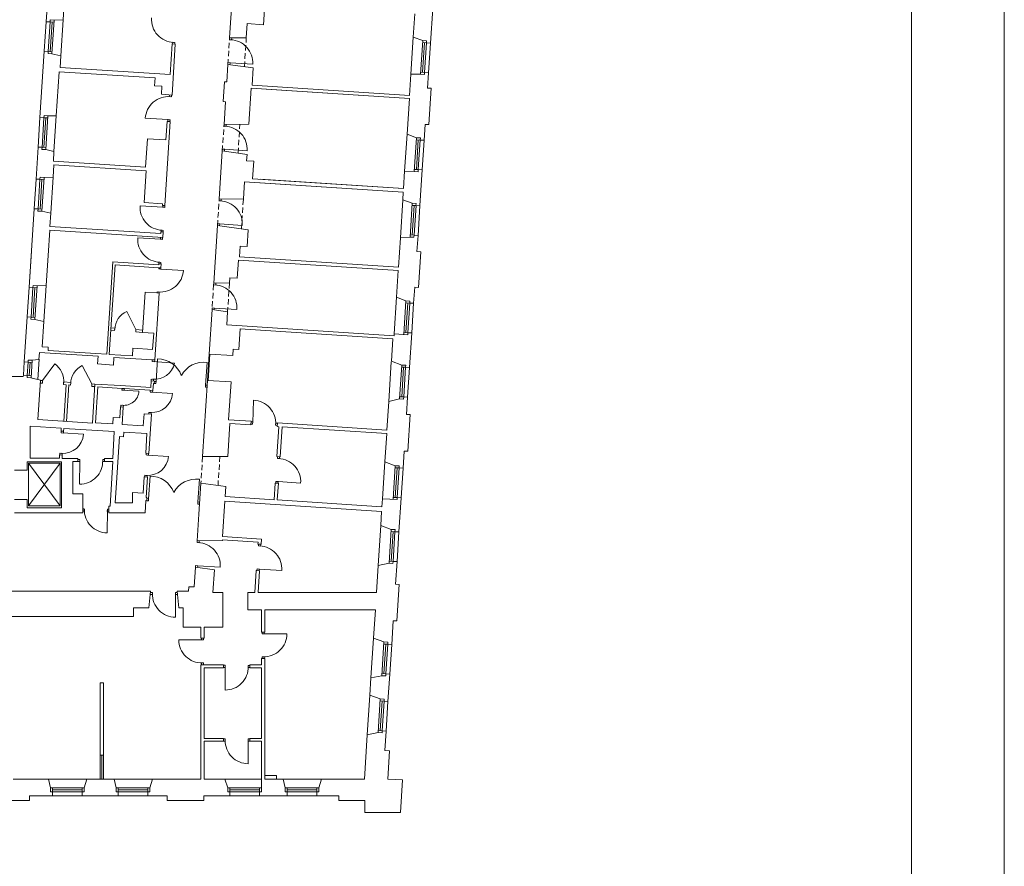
# Model space of a CAD drawing. Header units: centimetres. Extents: x 695802 to 711011, y 25963 to 44188.
# Tile 80 of 157: x 710732 to 710918, y 33054 to 33213. Entities that reach past the tile are written whole.
import ezdxf

# ---------------------------------------------------------------- set-up
doc = ezdxf.new("R2010")
doc.units = ezdxf.units.CM
doc.linetypes.add('DASHED', pattern=[19.05, 12.7, -6.35])
for name, color, linetype, lineweight in [('Drzwi i okna', 51, 'Continuous', 9), ('Przekrojowa', 253, 'Continuous', 25), ('Ramka', 255, 'Continuous', 9), ('Widokowa', 140, 'Continuous', 9)]:
    doc.layers.add(name, color=color, linetype=linetype, lineweight=lineweight)
doc.layers.add('Obrys powierzchni', color=50, linetype='Continuous', lineweight=9, plot=False)

# ---------------------------------------------------------------- blocks, each defined once
blk = doc.blocks.new('zw$2918')
at = {"layer": 'Drzwi i okna', "color": 0, "lineweight": 0}
for p, q in [((3682.3, -1184), (3682.7, -1177.4)), ((3691.2, -1184.6), (3682.3, -1184)), ((3690.2, -1184.5), (3690.7, -1177.3)), ((3690.2, -1184.5), (3690.2, -1184.5)), ((3466.9, -1194), (3475.9, -1194.6)), ((3467.9, -1194.1), (3467.5, -1200.1)), ((3475.9, -1194.6), (3475.5, -1200.3)), ((3676.7, -1270.7), (3676.3, -1277.2)), ((3685.7, -1271.3), (3676.7, -1270.7)), ((3684.2, -1278.3), (3684.7, -1271.2)), ((3684.7, -1271.2), (3770, -1276.7)), ((3454.2, -1398.8), (3463.2, -1399.3)), ((3455.2, -1398.8), (3455.6, -1392.8)), ((3463.2, -1399.3), (3463.6, -1393.3)), ((3449.9, -1485.6), (3364.5, -1480.3)), ((3448.9, -1485.5), (3457.8, -1486.1)), ((3449.4, -1492.6), (3449.9, -1485.6)), ((3457.8, -1486.1), (3457.4, -1493.1)), ((3661.2, -1510.3), (3661.7, -1503.7)), ((3670.2, -1510.9), (3661.2, -1510.3)), ((3669.2, -1510.8), (3669.6, -1504.2)), ((3669.2, -1510.8), (3669.2, -1510.8)), ((3669.6, -1504.2), (3669.6, -1504.2)), ((3655.6, -1597), (3655.2, -1603.5)), ((3664.6, -1597.6), (3655.6, -1597)), ((3663.2, -1604), (3663.6, -1597.5)), ((3663.6, -1597.5), (3748.9, -1603)), ((3430.1, -1816), (3344.8, -1810.6)), ((3429.1, -1816), (3438.1, -1816.6)), ((3430.5, -1809), (3430.1, -1816)), ((3438.1, -1816.6), (3438.5, -1809.5)), ((3642.9, -1791.7), (3643.5, -1785.1)), ((3651.9, -1792.3), (3642.9, -1791.7)), ((3650.9, -1792.2), (3651.4, -1785)), ((3650.9, -1792.2), (3650.9, -1792.2)), ((3651.3, -1785.6), (3651.3, -1785.6)), ((3637.4, -1878.4), (3637, -1884.9)), ((3646.4, -1879), (3637.4, -1878.4)), ((3644.9, -1886), (3645.4, -1879)), ((3645.4, -1879), (3730.7, -1884.4)), ((3421.3, -1936.7), (3336, -1931.2)), ((3421.8, -1929.7), (3421.3, -1936.7)), ((3423.5, -1902.7), (3432.5, -1903.3)), ((3424.5, -1902.8), (3424.1, -1908.8)), ((3429.3, -1937.3), (3429.7, -1930.2)), ((3432.5, -1903.3), (3432.1, -1909.3)), ((3420.3, -1936.7), (3429.3, -1937.3)), ((3414.7, -2023.4), (3423.7, -2024)), ((3415.1, -2048.8), (3415.3, -2044.5)), ((3415.7, -2023.5), (3415.3, -2029.5)), ((3423.7, -2024), (3423.3, -2030)), ((3424, -2049.4), (3415.1, -2048.8)), ((3423.3, -2045.1), (3423, -2049.3)), ((3423, -2049.3), (3508.4, -2054.9)), ((3622.6, -2109.1), (3623, -2102.5)), ((3631.6, -2109.6), (3622.6, -2109.1)), ((3630.6, -2109.6), (3631, -2103)), ((3630.6, -2109.6), (3630.6, -2109.5)), ((3631, -2103), (3631, -2103)), ((3409.4, -2135.5), (3409.1, -2139.3)), ((3418.4, -2136.1), (3409.4, -2135.5)), ((3417.4, -2136), (3417.1, -2139.9)), ((3617, -2195.8), (3616.6, -2202.3)), ((3626, -2196.4), (3617, -2195.8)), ((3624.6, -2202.8), (3625, -2196.3)), ((3625, -2196.3), (3710.3, -2201.8)), ((3390.5, -2398.4), (3390.9, -2391.8)), ((3399.6, -2399), (3390.6, -2398.4)), ((3395, -2398.7), (3474.8, -2403.8)), ((3399.5, -2399), (3399.9, -2392.4)), ((3405.2, -2473.6), (3411.2, -2388.3)), ((3591.8, -2486.9), (3598, -2401.6)), ((3387.1, -2464.9), (3386.7, -2471.4)), ((3396.1, -2465.5), (3387.1, -2464.9)), ((3395.7, -2472), (3396.1, -2465.5)), ((3404.7, -2481.6), (3398.2, -2481.2)), ((3398.7, -2473.2), (3405.2, -2473.6)), ((3405.3, -2472.6), (3404.7, -2481.6)), ((3591.8, -2485.9), (3591.2, -2494.9)), ((3598.2, -2487.4), (3591.8, -2486.9)), ((3276.3, -2506.3), (3276.7, -2499.7)), ((3285.3, -2506.8), (3276.3, -2506.3)), ((3276.3, -2506.3), (3340.7, -2510.4)), ((3285.3, -2506.8), (3285.7, -2500.3)), ((3383.1, -2513.1), (3383.5, -2506.6)), ((3392.1, -2513.7), (3383.2, -2513.2)), ((3387.6, -2513.4), (3467.4, -2518.6)), ((3392.1, -2513.7), (3392.5, -2507.1)), ((3591.2, -2494.9), (3597.7, -2495.4)), ((3272.7, -2563.1), (3272.2, -2569.5)), ((3281.6, -2563.6), (3272.7, -2563.1)), ((3281.2, -2570.1), (3281.6, -2563.6)), ((3769.9, -2629.7), (3773.5, -2544.3)), ((3378.2, -2589.9), (3377.7, -2596.4)), ((3387.1, -2590.5), (3378.2, -2589.9)), ((3386.7, -2597), (3387.1, -2590.5)), ((3769.7, -2634.2), (3763.1, -2633.9)), ((3770.1, -2626.3), (3763.5, -2625.9)), ((3770.2, -2625.3), (3769.7, -2634.2)), ((3857, -2629.9), (3856.5, -2638.9)), ((3856.5, -2638.9), (3863, -2639.3)), ((3863.4, -2631.3), (3856.9, -2630.9)), ((3046.8, -2667.4), (3047.3, -2660.8)), ((3055.9, -2667.9), (3046.9, -2667.4)), ((3051.3, -2667.7), (3131.2, -2672.8)), ((3055.8, -2667.9), (3056.2, -2661.4)), ((3041.9, -2744.1), (3041.5, -2750.6)), ((3050.9, -2744.7), (3041.9, -2744.1)), ((3050.5, -2751.2), (3050.9, -2744.7)), ((3367.7, -2750.6), (3368.1, -2744.1)), ((3376.7, -2751.2), (3367.7, -2750.6)), ((3376.7, -2751.2), (3377.1, -2744.6)), ((3116.9, -2767.6), (3110.4, -2767.5)), ((3110.4, -2775.5), (3116.9, -2775.6)), ((3116.9, -2775.6), (3116.7, -2861.1)), ((3116.9, -2776.6), (3116.9, -2767.6)), ((3203.8, -2776.7), (3203.8, -2767.7)), ((3203.8, -2767.7), (3210.4, -2767.7)), ((3203.8, -2775.7), (3210.4, -2775.7)), ((3372.2, -2750.9), (3452, -2756.1)), ((3863.3, -2763.9), (3863.8, -2757.2)), ((3872.3, -2764.5), (3863.3, -2763.9)), ((3871.3, -2764.4), (3871.7, -2757.7)), ((3362.7, -2827.4), (3362.3, -2833.9)), ((3371.7, -2828), (3362.7, -2827.4)), ((3371.3, -2834.5), (3371.7, -2828)), ((3376.8, -2915.7), (3382.7, -2830.4)), ((3563.4, -2927.7), (3569, -2842.4)), ((3857.8, -2850.7), (3857.4, -2857.1)), ((3866.8, -2851.2), (3857.8, -2850.7)), ((3865.3, -2857.6), (3865.7, -2851.2)), ((3865.7, -2851.2), (3951.1, -2856.6)), ((3376.2, -2923.6), (3369.7, -2923.2)), ((3370.2, -2915.3), (3376.7, -2915.7)), ((3376.8, -2914.7), (3376.2, -2923.6)), ((3563.4, -2926.7), (3562.8, -2935.7)), ((3562.8, -2935.7), (3569.3, -2936.1)), ((3569.9, -2928.2), (3563.4, -2927.7)), ((3134.3, -2954.4), (3128.8, -2954.3)), ((3134.2, -2962.4), (3128.8, -2962.3)), ((3134.2, -2963.4), (3134.3, -2954.4)), ((3221.2, -2959.2), (3220.4, -3044.7)), ((3221.1, -2964.2), (3221.2, -2955.2)), ((3221.2, -2955.2), (3227.9, -2955.2)), ((3227.4, -2963.2), (3221.2, -2963.2)), ((3559.9, -3081.2), (3560.3, -3074.6)), ((3568.8, -3081.8), (3559.9, -3081.2)), ((3567.8, -3081.8), (3568.3, -3075.1)), ((3792, -3093.7), (3792.4, -3087)), ((3800.9, -3094.3), (3792, -3093.7)), ((3800, -3094.2), (3800.4, -3087.5)), ((3554.3, -3168), (3553.9, -3174.5)), ((3563.3, -3168.6), (3554.3, -3168)), ((3561.8, -3175), (3562.3, -3168.5)), ((3562.3, -3168.5), (3647.6, -3174)), ((3786.4, -3180.5), (3786, -3186.9)), ((3795.4, -3181), (3786.4, -3180.5)), ((3794, -3187.4), (3794.4, -3181)), ((3794.4, -3181), (3879.7, -3186.4)), ((3391.1, -3269.2), (3384, -3269.2)), ((3391.1, -3278.2), (3391.1, -3269.2)), ((3478, -3278), (3478, -3269)), ((3478, -3269), (3485, -3269)), ((3391.1, -3277.2), (3383.2, -3277.2)), ((3485.8, -3277), (3478, -3277)), ((3478, -3277), (3478.2, -3362.5)), ((3805.4, -3425.5), (3805.4, -3419)), ((3813.4, -3419), (3813.4, -3425.5)), ((3576.7, -3448.5), (3491.2, -3448.3)), ((3575.7, -3448.5), (3584.7, -3448.5)), ((3576.7, -3442), (3576.7, -3448.5)), ((3584.7, -3448.5), (3584.7, -3442)), ((3814.4, -3425.5), (3805.4, -3425.5)), ((3813.4, -3425.5), (3898.9, -3425.4)), ((3814.6, -3512.4), (3805.6, -3512.4)), ((3805.6, -3512.4), (3805.6, -3519)), ((3813.6, -3512.4), (3813.6, -3519)), ((3575.5, -3535.4), (3584.5, -3535.4)), ((3576.5, -3535.4), (3576.5, -3542)), ((3584.5, -3535.4), (3584.5, -3542)), ((3666.2, -3544.3), (3659.7, -3544.3)), ((3659.7, -3552.3), (3666.2, -3552.3)), ((3666.2, -3552.3), (3666, -3637.8)), ((3666.2, -3553.3), (3666.2, -3544.3)), ((3753.1, -3553.5), (3753.1, -3544.5)), ((3753.1, -3544.5), (3759.7, -3544.5)), ((3753.1, -3552.5), (3759.7, -3552.5)), ((3666.3, -3822.2), (3659.7, -3822.2)), ((3666.3, -3831.2), (3666.3, -3822.2)), ((3753.2, -3831), (3753.2, -3822)), ((3753.2, -3822), (3759.7, -3822)), ((3666.3, -3830.2), (3659.7, -3830.2)), ((3759.7, -3830), (3753.2, -3830)), ((3753.2, -3830), (3753.3, -3915.5))]:
    blk.add_line(p, q, dxfattribs=at)
at = {"layer": 'Drzwi i okna', "color": 0, "lineweight": 0, "ltscale": 1.6}
for p, q in [((3329.2, -2277.6), (3294.8, -2209.1)), ((2976.8, -2470.3), (3022.7, -2406.9)), ((3163, -2482.3), (3125.6, -2413.6))]:
    blk.add_line(p, q, dxfattribs=at)
for centre, radius, start, end in [((3474.7, -1107.6), 86.7, 176.193, 267.8036), ((3683.4, -1271), 86.7, 356.2036, 87.8142), ((3451.1, -1485.5), 86.7, 84.979, 176.5896), ((3662.4, -1597.3), 86.7, 356.2036, 87.8142), ((3431.3, -1816.3), 86.7, 176.193, 267.8036), ((3644.1, -1878.7), 86.7, 356.2036, 87.8142), ((3422.5, -1937), 86.7, 176.193, 267.8036), ((3421.8, -2049.4), 86.7, 264.7676, 356.3783), ((3623.8, -2196), 86.7, 356.2036, 87.8142), ((3326.4, -2279.7), 77.4, 114.1138, 177.9529), ((2975.9, -2472.7), 80.7, 354.5264, 54.6033), ((3163.5, -2484.8), 80.7, 117.9982, 178.0752), ((3399, -2388.1), 77.4, 264.5446, 348.3084), ((3410.9, -2483.8), 95.4, 20.051, 89.8558), ((3584.7, -2496.1), 95.4, 81.999, 151.8038), ((3283.1, -2505.9), 57.8, 264.0905, 355.5263), ((3770.1, -2631), 86.7, 356.1135, 87.7241), ((3117.1, -2774.3), 86.7, 269.771, 1.3816), ((3864.5, -2850.9), 86.7, 356.2036, 87.8142), ((3382.5, -2925.8), 95.4, 20.4286, 90.2334), ((3556.3, -2937), 95.4, 82.3767, 152.1814), ((3221, -2957.9), 86.7, 177.9873, 269.5979), ((3561, -3168.2), 86.7, 356.2036, 87.8142), ((3793.2, -3180.7), 86.7, 356.2036, 87.8142), ((3477.8, -3275.8), 86.7, 178.61, 270.2206), ((3577.9, -3448.7), 86.7, 179.771, 271.3816), ((3812.2, -3425.7), 86.7, 268.6184, 0.229), ((3666.4, -3551.1), 86.7, 269.771, 1.3816), ((3753, -3828.8), 86.7, 178.61, 270.2206)]:
    blk.add_arc(centre, radius, start, end, dxfattribs=at)
at = {"layer": 'Drzwi i okna', "color": 0, "lineweight": 0}
for centre, radius, start, end in [((3458.1, -1407.8), 78.2, 264.816, 268.1145), ((3428.5, -1894.2), 78.2, 84.6681, 87.9667), ((3419.7, -2014.9), 78.2, 84.6681, 87.9667), ((3414.5, -2127.1), 78.2, 84.6046, 87.9032), ((3482.9, -2482.5), 78.2, 174.3635, 177.6621), ((3513.6, -2484.6), 78.2, 354.1927, 357.4913), ((3389.8, -2512.7), 77.8, 266.3349, 355.7089), ((3283.2, -2485.4), 78.2, 264.6739, 267.9724), ((3388.7, -2512.3), 78.2, 264.6779, 267.9764), ((3778.7, -2630.1), 78.2, 355.2588, 358.5574), ((3053.6, -2667), 77.8, 266.3349, 355.7089), ((3052.5, -2666.5), 78.2, 264.6779, 267.9764), ((3195, -2772.3), 78.2, 178.2461, 181.5447), ((3374.4, -2750.2), 77.8, 266.3349, 355.7089), ((3373.3, -2749.8), 78.2, 264.6779, 267.9764), ((3454.5, -2924), 78.2, 174.7412, 178.0397), ((3485.2, -2926), 78.2, 354.5703, 357.8689), ((3143.1, -2959), 78.2, 357.8242, 1.1228), ((3399.9, -3273.7), 78.2, 358.4469, 1.7455), ((3580, -3526.6), 78.2, 88.2461, 91.5447), ((3810.1, -3503.7), 78.2, 88.4553, 91.7539), ((3744.3, -3549.1), 78.2, 178.2461, 181.5447), ((3675.1, -3826.7), 78.2, 358.4469, 1.7455)]:
    blk.add_arc(centre, radius, start, end, dxfattribs=at)
at = {"layer": 'Przekrojowa', "color": 0, "lineweight": 0, "ltscale": 1.6}
for p, q in [((3682.7, -1177.4), (3717.9, -631.5)), ((3000.7, -954.5), (2990.2, -1116.1)), ((3058.8, -1047.5), (3054.8, -1109.5)), ((3811.2, -1127.4), (3816.2, -1050.6)), ((4441.1, -1196.7), (4449.5, -1066)), ((3054.8, -1109.5), (3020.4, -1110.3)), ((4376.4, -1174.1), (4382, -1087.1)), ((3749.3, -1123.4), (3745.9, -1176.6)), ((3749.3, -1123.4), (3811.2, -1127.4)), ((3682.7, -1177.4), (3745.9, -1176.6)), ((4376.4, -1174.1), (4411.9, -1187.1)), ((3465.8, -1200), (3458.3, -1315.8)), ((3477.8, -1200.8), (3465.4, -1393.4)), ((3465.8, -1200), (3477.8, -1200.8)), ((2983, -1227.9), (2966.9, -1477.4)), ((3046.1, -1244.7), (3012.2, -1237.6)), ((3046.1, -1244.7), (3043.2, -1289)), ((3458.3, -1315.8), (3043.2, -1289)), ((3676.3, -1277.2), (3672, -1343)), ((3676.3, -1277.2), (3771.6, -1290.7)), ((3771.6, -1290.7), (3767.4, -1356)), ((3028.5, -1470.8), (3039.3, -1304.8)), ((3401.4, -1328.2), (3039.3, -1304.8)), ((3401.4, -1328.2), (3399.5, -1358.1)), ((4367.4, -1313.8), (4362.2, -1394.4)), ((4367.4, -1313.6), (4403.7, -1314.3)), ((4430.1, -1366.4), (4433.9, -1308.5)), ((3427.4, -1359.9), (3399.5, -1358.1)), ((3427.4, -1359.9), (3425.5, -1389.8)), ((3658.2, -1417.3), (3663, -1342.5)), ((3672, -1343), (3663, -1342.5)), ((3764.6, -1367.5), (3755.9, -1502.6)), ((3764.6, -1367.5), (4361.4, -1406)), ((3767.4, -1356), (4362.2, -1394.4)), ((3820.5, -1371.1), (4361.4, -1406)), ((4430.1, -1366.4), (4444.1, -1367.3)), ((4444.1, -1367.3), (4435.3, -1504.5)), ((3453.4, -1391.6), (3425.5, -1389.8)), ((3453.4, -1392.6), (3453.4, -1391.6)), ((3453.4, -1392.6), (3465.4, -1393.4)), ((4352.7, -1540.8), (4361.4, -1406)), ((3667.2, -1417.9), (3658.2, -1417.3)), ((3661.7, -1503.7), (3667.2, -1417.9)), ((3028.5, -1470.8), (2997.1, -1471.5)), ((3458.9, -1493.2), (3438.5, -1809.5)), ((3446.9, -1492.4), (3442.4, -1562.3)), ((3446.9, -1492.4), (3458.9, -1493.2)), ((3661.7, -1503.7), (3755.9, -1502.6)), ((4417.4, -1563.4), (4421.3, -1503.6)), ((4421.3, -1503.6), (4435.3, -1504.5)), ((3372.6, -1557.8), (3365.7, -1664.6)), ((3442.4, -1562.3), (3372.6, -1557.8)), ((4352.7, -1540.8), (4388.2, -1553.8)), ((2959.7, -1589.1), (2951.9, -1709.9)), ((3019.8, -1605.3), (2988.9, -1598.8)), ((3019.8, -1605.3), (3017.4, -1642.1)), ((3643.5, -1785.1), (3655.2, -1603.5)), ((3655.2, -1603.5), (3748.6, -1616.7)), ((3748.6, -1616.7), (3747, -1640.5)), ((3016.5, -1703.3), (3019.5, -1656.2)), ((3365.7, -1664.6), (3017.4, -1642.1)), ((3367.8, -1678.7), (3019.5, -1656.2)), ((3774, -1642.2), (3747, -1640.5)), ((3774, -1642.2), (3769.7, -1708.5)), ((3016.5, -1703.3), (2982.1, -1704)), ((3360.1, -1798.2), (3367.8, -1678.7)), ((3769.7, -1708.5), (4339.5, -1745.3)), ((3769.7, -1708.5), (4339.5, -1745.3)), ((4343.7, -1680.4), (4339.5, -1745.3)), ((4343.7, -1680.3), (4380, -1681)), ((4401.5, -1809.9), (4410.2, -1675.2)), ((3738.9, -1720.1), (3734.8, -1784)), ((3738.9, -1720.1), (4338.6, -1758.9)), ((3797.8, -1723.9), (4338.6, -1758.9)), ((3798.6, -1710.4), (4339.5, -1745.3)), ((3798.6, -1710.4), (4339.5, -1745.3)), ((3643.4, -1785.1), (3734.8, -1784)), ((4338.6, -1758.9), (4336.8, -1788.2)), ((3429.9, -1802.7), (3360.1, -1798.2)), ((3429.5, -1809), (3429.9, -1802.7)), ((3429.5, -1809), (3438.5, -1809.5)), ((4336.8, -1788.2), (4372.3, -1801.2)), ((2944.7, -1821.6), (2925.6, -2118)), ((3007.7, -1838.5), (2973.9, -1831.3)), ((3007.7, -1838.5), (3004.5, -1888.8)), ((3004.5, -1888.8), (3422.6, -1915.7)), ((3623, -2102.5), (3637, -1884.9)), ((3637, -1884.9), (3753.3, -1901.4)), ((3003.6, -1902.7), (2997.4, -1998.2)), ((3003.6, -1902.7), (3430.7, -1930.3)), ((3422.6, -1915.7), (3423.1, -1908.8)), ((3423.1, -1908.8), (3432.1, -1909.3)), ((3432.1, -1909.3), (3430.7, -1930.3)), ((3753.3, -1901.4), (3749.2, -1964.3)), ((4320.4, -2041.7), (4327.5, -1931.1)), ((4327.5, -1931.1), (4364.1, -1928.5)), ((4378.8, -1929.5), (4364.1, -1928.5)), ((4390.3, -1983.6), (4394.2, -1922.7)), ((3722.3, -1962.5), (3719.6, -2002.9)), ((3749.2, -1964.3), (3722.3, -1962.5)), ((2934.4, -1981.3), (2925.6, -2118)), ((2997.4, -1998.2), (2990.1, -2111.4)), ((3719.6, -2002.9), (4320.4, -2041.7)), ((4390.3, -1983.6), (4404.3, -1984.5)), ((4404.3, -1984.5), (4395.6, -2118.6)), ((3242.4, -2022.4), (3219.9, -2370.6)), ((3250.6, -2033.9), (3228.7, -2371.2)), ((3415, -2033.5), (3242.4, -2022.4)), ((3414.3, -2044.5), (3250.6, -2033.9)), ((3414.3, -2044.5), (3423.3, -2045.1)), ((3415.2, -2029.5), (3415, -2033.5)), ((3415.2, -2029.5), (3424.3, -2030.1)), ((3424.3, -2030.1), (3423.3, -2045.1)), ((3715.8, -2016.3), (3711.4, -2084.1)), ((3715.8, -2016.3), (4319.5, -2055.2)), ((4313, -2155.9), (4319.5, -2055.2)), ((2990.1, -2111.4), (2955.8, -2112.2)), ((3623, -2102.5), (3682.2, -2101.8)), ((3683.4, -2082.3), (3682.2, -2101.8)), ((3683.4, -2082.3), (3711.4, -2084.1)), ((4377.7, -2178.6), (4381.7, -2117.7)), ((4381.7, -2117.7), (4395.6, -2118.6)), ((3364.3, -2136.4), (3354.5, -2288.2)), ((3408.1, -2139.3), (3364.3, -2136.4)), ((3417.1, -2139.9), (3400.8, -2392.4)), ((3408.1, -2139.3), (3417.2, -2139.9)), ((4313, -2155.9), (4348.5, -2168.9)), ((2918.4, -2229.8), (2907.4, -2399.4)), ((3605.8, -2369.9), (3616.6, -2202.3)), ((3616.6, -2202.3), (3675.2, -2210.6)), ((3675.2, -2210.6), (3672, -2260)), ((2981.4, -2246.6), (2947.6, -2239.5)), ((2981.4, -2246.6), (2975.2, -2342.8)), ((3672, -2260), (4303.7, -2300.7)), ((3354.5, -2288.2), (3396.2, -2290.9)), ((3392.2, -2352.8), (3396.2, -2290.9)), ((3718.1, -2353.1), (3723.1, -2275.3)), ((3723.1, -2275.3), (4298.9, -2312.4)), ((4304.1, -2293.9), (4303.7, -2300.7)), ((4362.1, -2421.1), (4370.5, -2290.4)), ((4298.9, -2312.4), (4293.5, -2397)), ((2964.8, -2364.3), (2963.1, -2390.5)), ((3186.3, -2378.6), (2964.8, -2364.3)), ((2998.2, -2344.3), (2975.2, -2342.8)), ((2998.2, -2344.3), (2997.4, -2356.3)), ((3177.2, -2367.9), (2997.4, -2356.3)), ((3177.2, -2367.9), (3219.9, -2370.6)), ((3186.3, -2378.6), (3184.4, -2407.5)), ((3315.7, -2376.8), (3228.7, -2371.2)), ((3317.6, -2348), (3315.7, -2376.8)), ((3317.6, -2348), (3392.2, -2352.8)), ((3605.8, -2369.9), (3694.6, -2375.6)), ((3694.6, -2375.6), (3696.1, -2351.7)), ((3696.1, -2351.7), (3718.1, -2353.1)), ((2963.1, -2390.5), (2937.6, -2393.6)), ((3244.3, -2411.4), (3184.4, -2407.5)), ((3246.1, -2382.5), (3244.3, -2411.4)), ((3391.8, -2391.9), (3246.1, -2382.5)), ((3400.8, -2392.4), (3391.8, -2391.9)), ((4293.5, -2397), (4332.9, -2411.4)), ((2904.2, -2449.8), (2903.8, -2455.3)), ((2903.8, -2455.3), (2838.2, -2455.3)), ((2968.8, -2468.8), (2932.2, -2459.4)), ((2968.8, -2468.8), (2959.2, -2617.5)), ((3174.5, -2483.1), (3165, -2630.7)), ((3270.3, -2489.2), (3174.5, -2483.1)), ((3270.3, -2489.2), (3385.1, -2496.6)), ((3386.7, -2471.4), (3385.1, -2496.6)), ((3386.7, -2471.4), (3398.8, -2472.2)), ((3393.4, -2507.2), (3395.1, -2481)), ((3395.1, -2481), (3398.2, -2481.2)), ((3398.2, -2481.2), (3398.8, -2472.2)), ((3580.8, -2757.1), (3599.3, -2469.7)), ((3599.3, -2469.7), (3688.2, -2475.4)), ((3688.2, -2475.4), (3678.9, -2618.1)), ((3184.9, -2493.7), (3176.2, -2629.5)), ((3275.7, -2499.6), (3184.9, -2493.7)), ((3285.7, -2500.3), (3275.7, -2499.6)), ((3381.5, -2506.4), (3285.7, -2500.3)), ((3381.5, -2506.4), (3393.4, -2507.2)), ((4283.7, -2548.6), (4276.7, -2656.7)), ((4283.7, -2548.6), (4324.7, -2538.7)), ((4339.5, -2539.7), (4324.7, -2538.7)), ((4354.9, -2532.9), (4350.7, -2597.7)), ((3271.2, -2569.5), (3268.6, -2610.4)), ((3281.2, -2570.1), (3271.2, -2569.5)), ((3281.2, -2570.1), (3277, -2636)), ((3359.8, -2595.2), (3356.8, -2641.1)), ((3359.8, -2595.2), (3387.6, -2597)), ((3387.6, -2597), (3378.1, -2744.7)), ((4350.7, -2597.7), (4364.7, -2598.6)), ((4364.7, -2598.6), (4355.8, -2736.8)), ((3165, -2630.7), (2959.2, -2617.5)), ((3242, -2633.7), (3176.2, -2629.5)), ((3243.6, -2608.8), (3242, -2633.7)), ((3268.6, -2610.4), (3243.6, -2608.8)), ((3356.8, -2641.1), (3277, -2636)), ((3676.1, -2756), (3684.1, -2632.1)), ((3678.9, -2618.1), (3763.8, -2623.6)), ((3684.1, -2632.1), (3762.9, -2637.2)), ((3762.9, -2637.2), (3763.8, -2623.6)), ((3862.8, -2643.6), (3863.6, -2630.1)), ((3863.6, -2630.1), (4276.7, -2656.7)), ((3046.9, -2649.8), (2930.1, -2642.2)), ((2930.1, -2642.2), (2930.1, -2763.2)), ((3046.3, -2660.7), (3046.9, -2649.8)), ((3056.2, -2661.4), (3046.3, -2660.7)), ((3056.2, -2661.4), (3056.8, -2650.4)), ((3247.5, -2662.7), (3056.8, -2650.4)), ((3241.8, -2763.5), (3247.5, -2662.7)), ((3283.1, -2664.4), (3281.9, -2682.4)), ((3370.9, -2670.1), (3283.1, -2664.4)), ((3370.9, -2670.1), (3366.3, -2743.9)), ((3868.7, -2644), (3861.4, -2757.1)), ((3862.8, -2643.6), (3868.7, -2644)), ((3880.7, -2644.8), (3873.4, -2757.9)), ((3880.7, -2644.8), (4275.8, -2670.3)), ((4269, -2776.7), (4275.8, -2670.3)), ((3267, -2681.4), (3255.7, -2856.1)), ((3281.9, -2682.4), (3267, -2681.4)), ((3040.8, -2758.7), (3041.2, -2750.4)), ((3051.2, -2751), (3041.2, -2750.4)), ((3366.3, -2743.9), (3378.1, -2744.7)), ((4337.6, -2800.8), (4341.8, -2735.9)), ((4341.8, -2735.9), (4355.8, -2736.8)), ((3048.6, -2777), (2918.9, -2777)), ((2918.9, -2777), (2918.9, -2808.1)), ((2930.1, -2763.2), (3040.5, -2763.2)), ((3040.5, -2763.2), (3040.8, -2758.7)), ((3048.6, -2949.8), (3048.6, -2777)), ((3050.5, -2763.5), (3050.7, -2759.3)), ((3090.8, -2763.5), (3050.5, -2763.5)), ((3050.7, -2759.3), (3051.2, -2751)), ((3110.4, -2763.5), (3090.8, -2763.5)), ((3090.8, -2897.5), (3090.8, -2775.5)), ((3110.4, -2775.5), (3090.8, -2775.5)), ((3110.4, -2775.5), (3110.4, -2763.5)), ((3241.8, -2763.5), (3210.4, -2763.5)), ((3210.4, -2775.5), (3210.4, -2763.5)), ((3241.8, -2775.5), (3210.4, -2775.5)), ((3232.4, -2943.5), (3241.8, -2775.5)), ((3580.8, -2757.1), (3676.1, -2756)), ((3861.4, -2757.1), (3873.4, -2757.9)), ((4269, -2776.7), (4308.4, -2791.1)), ((2918.9, -2808.1), (2870.9, -2808.1)), ((3250.8, -2931.7), (3255.7, -2856.1)), ((3360.5, -2833.8), (3356.7, -2894.6)), ((3360.5, -2833.8), (3356.7, -2894.6)), ((3360.5, -2833.8), (3372.3, -2834.5)), ((3372.3, -2834.5), (3367.4, -2911.1)), ((3574.4, -2856.9), (3566.8, -2974.4)), ((3574.4, -2856.9), (3668.7, -2870.3)), ((3854.9, -2857), (3850.9, -2919.8)), ((3854.9, -2857), (3866.9, -2857.7)), ((3866.9, -2857.7), (3862.9, -2920.6)), ((3128.8, -2897.5), (3090.8, -2897.5)), ((3128.8, -2947.5), (3128.8, -2897.5)), ((3315.6, -2931.7), (3315.6, -2892)), ((3356.7, -2894.6), (3315.6, -2892)), ((3668.7, -2870.3), (3666.3, -2907.9)), ((2918.9, -2919.1), (2870.9, -2919.1)), ((2918.9, -2919.1), (2918.9, -2949.8)), ((3315.6, -2931.7), (3250.8, -2931.7)), ((3366.6, -2923), (3363.6, -2969.1)), ((3366.6, -2923), (3369.7, -2923.2)), ((3366.6, -2923), (3369.7, -2923.2)), ((3367.4, -2911.1), (3370.5, -2911.3)), ((3369.7, -2923.2), (3370.5, -2911.3)), ((3656.5, -3058.7), (3665.1, -2925.5)), ((3665.1, -2925.5), (4256.9, -2963.7)), ((3666.3, -2907.9), (3850.9, -2919.8)), ((3862.9, -2920.6), (4258, -2946.1)), ((4258, -2946.1), (4260, -2915.8)), ((4322.1, -3041.3), (4330.4, -2912.5)), ((2870.9, -2969.1), (3128.8, -2969.1)), ((2918.9, -2949.8), (3048.6, -2949.8)), ((3128.8, -2943.5), (3128.8, -2969.1)), ((3227.4, -2943.5), (3227.4, -2969.1)), ((3227.4, -2943.5), (3232.4, -2943.5)), ((3227.4, -2969.1), (3363.6, -2969.1)), ((4253.5, -3017.2), (4256.9, -2963.7)), ((3566.8, -2974.4), (3560.3, -3074.7)), ((4253.5, -3017.2), (4292.9, -3031.6)), ((3560.3, -3074.7), (3655.6, -3073.5)), ((3655.6, -3073.5), (3655.8, -3070.7)), ((3655.8, -3070.7), (3790.4, -3079.4)), ((3656.5, -3058.7), (3803.2, -3068.2)), ((3790, -3087), (3790.4, -3079.4)), ((3801.9, -3087.8), (3803.2, -3068.2)), ((3790, -3087), (3801.9, -3087.8)), ((4243.8, -3167.5), (4284.7, -3158.9)), ((4314.9, -3153), (4309.4, -3237.8)), ((3553.9, -3174.5), (3549.1, -3248.1)), ((3553.9, -3174.5), (3625.4, -3184.6)), ((3619.9, -3269.2), (3625.4, -3184.6)), ((3778.2, -3269.1), (3783.5, -3186.8)), ((3783.5, -3186.8), (3795.5, -3187.5)), ((3790.2, -3269.1), (3795.5, -3187.5)), ((4243.8, -3167.5), (4237.3, -3269.1)), ((2672.9, -3264.1), (3384.5, -3264.1)), ((3384.5, -3264.1), (3378.2, -3327.7)), ((3484.5, -3264.1), (3527.8, -3264.1)), ((3484.5, -3264.1), (3490.9, -3327.7)), ((3528.9, -3248.1), (3527.8, -3264.1)), ((3528.9, -3248.1), (3549.1, -3248.1)), ((3657.7, -3269), (3619.9, -3269.2)), ((3657.7, -3335), (3657.7, -3269)), ((3751.7, -3335), (3751.7, -3269)), ((3751.7, -3269.1), (3778.2, -3269.1)), ((3790.2, -3269.1), (3911.7, -3269.1)), ((3911.7, -3269.1), (4237.3, -3269.1)), ((4309.4, -3237.8), (4323.4, -3238.8)), ((4323.4, -3238.8), (4314.5, -3376.9)), ((3378.2, -3327.7), (3319.7, -3327.7)), ((3319.7, -3327.7), (3319.7, -3359.7)), ((3490.9, -3327.7), (3507.7, -3327.7)), ((3507.7, -3400), (3507.7, -3327.7)), ((3657.7, -3335), (3657.7, -3400)), ((3803.7, -3335), (3751.7, -3335)), ((3803.7, -3419), (3803.7, -3335)), ((3815.8, -3419), (3815.8, -3335)), ((4233, -3335), (3815.8, -3335)), ((4226.1, -3441.7), (4233, -3335)), ((3319.7, -3359.7), (2855.7, -3359.7)), ((4294.7, -3465.8), (4300.5, -3376)), ((4300.5, -3376), (4314.5, -3376.9)), ((3574.7, -3400), (3507.7, -3400)), ((3574.7, -3442), (3574.7, -3400)), ((3657.7, -3400), (3586.7, -3400)), ((3586.7, -3400), (3586.7, -3442)), ((3803.7, -3419), (3815.8, -3419)), ((3586.7, -3442), (3574.7, -3442)), ((4226.1, -3441.7), (4265.5, -3456.2)), ((3803.7, -3542), (3803.7, -3519)), ((3803.7, -3519), (3815.8, -3519)), ((3815.8, -3973.7), (3815.8, -3519)), ((3586.7, -3542), (3574.7, -3542)), ((3574.7, -3542), (3574.7, -3973.7)), ((3586.7, -3542), (3659.7, -3542)), ((3586.7, -3554), (3659.7, -3554)), ((3586.7, -3554), (3586.7, -3821)), ((3659.7, -3542), (3659.7, -3554)), ((3759.7, -3542), (3803.7, -3542)), ((3759.7, -3542), (3759.7, -3554)), ((3759.7, -3554), (3803.7, -3554)), ((3803.7, -3821), (3803.7, -3554)), ((4212.3, -3656.3), (4216.4, -3592.1)), ((4216.4, -3592.1), (4257.3, -3583.4)), ((4280.8, -3680.4), (4287.5, -3577.6)), ((3206.7, -3610.7), (3194.7, -3610.7)), ((3194.7, -3610.7), (3194.7, -3883.7)), ((3206.7, -3883.7), (3206.7, -3610.7)), ((4212.3, -3656.3), (4251.7, -3670.7)), ((3586.7, -3821), (3659.7, -3821)), ((3659.7, -3821), (3659.7, -3830)), ((3759.7, -3821), (3803.7, -3821)), ((3759.7, -3821), (3759.7, -3830)), ((4202.6, -3806.6), (4191.8, -3973.7)), ((4191.8, -3973.7), (4202.6, -3806.6)), ((4202.6, -3806.6), (4243.4, -3798)), ((4273.6, -3792.1), (4268.9, -3866)), ((3586.7, -3830), (3586.7, -3973.7)), ((3586.7, -3830), (3659.7, -3830)), ((3759.7, -3830), (3803.7, -3830)), ((3803.7, -3973.7), (3803.7, -3830)), ((4286.8, -3867.2), (4268.9, -3866)), ((3206.7, -3883.7), (3194.7, -3883.7)), ((4286.8, -3867.2), (4280, -3973.3)), ((2998.5, -3973.7), (2865.7, -3973.7)), ((2998.5, -3973.7), (3006.1, -4007.1)), ((3143.5, -3973.7), (3133.7, -4007.1)), ((3192.7, -3973.7), (3143.5, -3973.7)), ((3192.7, -3973.7), (3206.7, -3973.7)), ((3246.5, -3973.7), (3206.7, -3973.7)), ((3246.5, -3973.7), (3254.1, -4007.1)), ((3391.5, -3973.7), (3381.7, -4007.1)), ((3574.7, -3973.7), (3391.5, -3973.7)), ((3665.3, -3973.7), (3586.7, -3973.7)), ((3665.3, -3973.7), (3676.1, -4007.1)), ((3859.8, -3959.7), (3815.8, -3959.7)), ((3884.5, -3973.7), (3815.8, -3973.7)), ((3859.8, -3959.7), (3859.8, -3973.7)), ((3884.5, -3973.7), (3892.1, -4007.1)), ((4029.5, -3973.7), (4019.7, -4007.1)), ((4191.8, -3973.7), (4029.5, -3973.7)), ((4280, -3973.3), (4335.3, -3976.8)), ((4327.4, -4099.8), (4335.3, -3976.8)), ((2926.9, -4054.8), (2926.9, -4036.8)), ((2926.9, -4036.8), (3013.9, -4036.8)), ((3125.9, -4036.8), (3261.9, -4036.8)), ((3446.9, -4036.8), (3373.9, -4036.8)), ((3446.9, -4036.8), (3446.9, -4054.8)), ((3683.9, -4036.8), (3584.9, -4036.8)), ((3584.9, -4054.8), (3584.9, -4036.8)), ((3795.9, -4036.8), (3899.9, -4036.8)), ((4011.9, -4036.8), (4094.9, -4036.8)), ((4094.9, -4036.8), (4094.9, -4054.8)), ((2788.9, -4054.8), (2926.9, -4054.8)), ((3446.9, -4054.8), (3584.9, -4054.8)), ((4094.9, -4054.8), (4192.9, -4054.8)), ((4192.9, -4054.8), (4192.9, -4099.8)), ((4192.9, -4099.8), (4316.9, -4099.8)), ((4192.9, -4099.8), (4327.4, -4099.8))]:
    blk.add_line(p, q, dxfattribs=at)
at = {"layer": 'Przekrojowa', "color": 0, "lineweight": 0}
for p, q in [((3005.7, -1109.3), (3005.2, -1117.1)), ((3020.4, -1110.3), (3005.7, -1109.3)), ((3005.2, -1117.1), (2990.2, -1116.1)), ((2990.2, -1116.1), (3005.2, -1117.1)), ((4411.9, -1187.1), (4426.7, -1188)), ((4426.7, -1188), (4426.2, -1195.8)), ((4426.2, -1195.8), (4441.1, -1196.7)), ((4441.1, -1196.7), (4426.2, -1195.8)), ((2997.9, -1228.8), (2983, -1227.9)), ((2983, -1227.9), (2997.9, -1228.8)), ((2997.4, -1236.6), (2997.9, -1228.8)), ((3012.2, -1237.6), (2997.4, -1236.6)), ((4403.7, -1314.3), (4418.4, -1315.3)), ((4418.4, -1315.3), (4418.9, -1307.5)), ((4418.9, -1307.5), (4433.9, -1308.5)), ((4433.9, -1308.5), (4418.9, -1307.5)), ((2981.8, -1478.3), (2966.9, -1477.4)), ((2966.9, -1477.4), (2981.8, -1478.3)), ((2982.3, -1470.6), (2981.8, -1478.3)), ((2997.1, -1471.5), (2982.3, -1470.6)), ((4388.2, -1553.8), (4403, -1554.7)), ((4403, -1554.7), (4402.5, -1562.5)), ((2974.6, -1590.1), (2959.7, -1589.1)), ((2959.7, -1589.1), (2974.6, -1590.1)), ((2974.1, -1597.8), (2974.6, -1590.1)), ((2988.9, -1598.8), (2974.1, -1597.8)), ((4402.5, -1562.5), (4417.4, -1563.4)), ((4417.4, -1563.4), (4402.5, -1562.5)), ((2966.8, -1710.8), (2951.9, -1709.9)), ((2951.9, -1709.9), (2966.8, -1710.8)), ((2967.3, -1703.1), (2966.8, -1710.8)), ((2982.1, -1704), (2967.3, -1703.1)), ((4380, -1681), (4394.8, -1682)), ((4394.8, -1682), (4395.3, -1674.2)), ((4395.3, -1674.2), (4410.2, -1675.2)), ((4410.2, -1675.2), (4395.3, -1674.2)), ((4372.3, -1801.2), (4387, -1802.2)), ((4387, -1802.2), (4386.5, -1810)), ((4386.5, -1810), (4401.5, -1810.9)), ((4401.5, -1810.9), (4386.5, -1810)), ((2959.6, -1822.6), (2944.7, -1821.6)), ((2944.7, -1821.6), (2959.6, -1822.6)), ((2959.1, -1830.4), (2959.6, -1822.6)), ((2973.9, -1831.3), (2959.1, -1830.4)), ((4378.8, -1929.5), (4379.3, -1921.7)), ((4379.3, -1921.7), (4394.2, -1922.7)), ((4394.2, -1922.7), (4379.3, -1921.7)), ((2940.5, -2119), (2925.6, -2118)), ((2925.6, -2118), (2940.5, -2119)), ((2941, -2111.2), (2940.5, -2119)), ((2955.8, -2112.2), (2941, -2111.2)), ((4348.5, -2168.9), (4363.3, -2169.9)), ((4363.3, -2169.9), (4362.8, -2177.6)), ((4362.8, -2177.6), (4377.7, -2178.6)), ((4377.7, -2178.6), (4362.8, -2177.6)), ((2933.3, -2230.8), (2918.4, -2229.8)), ((2918.4, -2229.8), (2933.3, -2230.8)), ((2932.8, -2238.5), (2933.3, -2230.8)), ((2947.6, -2239.5), (2932.8, -2238.5)), ((4304.1, -2293.9), (4355.1, -2297.2)), ((4355.1, -2297.2), (4355.6, -2289.4)), ((4355.6, -2289.4), (4370.5, -2290.4)), ((4370.5, -2290.4), (4355.6, -2289.4)), ((2922.4, -2400.4), (2907.4, -2399.4)), ((2907.4, -2399.4), (2922.4, -2400.4)), ((2922.9, -2392.7), (2922.4, -2400.4)), ((2937.6, -2393.6), (2922.9, -2392.7)), ((2937.6, -2393.6), (2922.9, -2392.7)), ((4332.9, -2411.4), (4347.7, -2412.4)), ((4347.7, -2412.4), (4347.2, -2420.1)), ((2919.1, -2450.8), (2904.2, -2449.8)), ((2904.2, -2449.8), (2919.1, -2450.8)), ((2918.6, -2458.5), (2919.1, -2450.8)), ((4347.2, -2420.1), (4362.1, -2421.1)), ((4362.1, -2421.1), (4347.2, -2420.1)), ((2933.4, -2459.5), (2918.6, -2458.5)), ((4339.5, -2539.7), (4340, -2531.9)), ((4340, -2531.9), (4354.9, -2532.9)), ((4354.9, -2532.9), (4340, -2531.9)), ((4308.4, -2791.1), (4323.2, -2792)), ((4323.2, -2792), (4322.7, -2799.8)), ((4322.7, -2799.8), (4337.6, -2800.8)), ((4337.6, -2800.8), (4322.7, -2799.8)), ((4260, -2915.8), (4315, -2919.3)), ((4315, -2919.3), (4315.5, -2911.6)), ((4315.5, -2911.6), (4330.4, -2912.5)), ((4330.4, -2912.5), (4315.5, -2911.6)), ((4292.9, -3031.6), (4307.7, -3032.5)), ((4307.7, -3032.5), (4307.2, -3040.3)), ((4307.2, -3040.3), (4322.1, -3041.3)), ((4322.1, -3041.3), (4307.2, -3040.3)), ((4284.7, -3158.9), (4299.4, -3159.8)), ((4299.4, -3159.8), (4299.9, -3152.1)), ((4299.9, -3152.1), (4314.9, -3153)), ((4314.9, -3153), (4299.9, -3152.1)), ((4265.5, -3456.2), (4280.3, -3457.1)), ((4280.3, -3457.1), (4279.8, -3464.9)), ((4279.8, -3464.9), (4294.7, -3465.8)), ((4294.7, -3465.8), (4279.8, -3464.9)), ((4257.3, -3583.4), (4272.1, -3584.4)), ((4272.1, -3584.4), (4272.6, -3576.6)), ((4272.6, -3576.6), (4287.5, -3577.6)), ((4287.5, -3577.6), (4272.6, -3576.6)), ((4251.7, -3670.7), (4266.4, -3671.7)), ((4266.4, -3671.7), (4265.9, -3679.4)), ((4265.9, -3679.4), (4280.8, -3680.4)), ((4280.8, -3680.4), (4265.9, -3679.4)), ((4258.2, -3798.9), (4258.7, -3791.2)), ((4258.7, -3791.2), (4273.6, -3792.1)), ((4273.6, -3792.1), (4258.7, -3791.2)), ((4243.4, -3798), (4258.2, -3798.9)), ((3803.7, -3973.7), (3803.7, -4021.9)), ((3006.1, -4007.1), (3006.1, -4021.9)), ((3133.7, -4007.1), (3133.7, -4021.9)), ((3254.1, -4007.1), (3254.1, -4021.9)), ((3381.7, -4007.1), (3381.7, -4021.9)), ((3676.1, -4007.1), (3676.1, -4021.9)), ((3892.1, -4007.1), (3892.1, -4021.9)), ((4019.7, -4007.1), (4019.7, -4021.9)), ((3006.1, -4021.9), (3013.9, -4021.9)), ((3013.9, -4021.9), (3013.9, -4036.8)), ((3013.9, -4036.8), (3013.9, -4021.9)), ((3133.7, -4021.9), (3125.9, -4021.9)), ((3125.9, -4021.9), (3125.9, -4036.8)), ((3125.9, -4036.8), (3125.9, -4021.9)), ((3254.1, -4021.9), (3261.9, -4021.9)), ((3261.9, -4021.9), (3261.9, -4036.8)), ((3261.9, -4036.8), (3261.9, -4021.9)), ((3381.7, -4021.9), (3373.9, -4021.9)), ((3373.9, -4021.9), (3373.9, -4036.8)), ((3373.9, -4036.8), (3373.9, -4021.9)), ((3676.1, -4021.9), (3683.9, -4021.9)), ((3683.9, -4021.9), (3683.9, -4036.8)), ((3683.9, -4036.8), (3683.9, -4021.9)), ((3803.7, -4021.9), (3795.9, -4021.9)), ((3795.9, -4021.9), (3795.9, -4036.8)), ((3795.9, -4036.8), (3795.9, -4021.9)), ((3892.1, -4021.9), (3899.9, -4021.9)), ((3899.9, -4021.9), (3899.9, -4036.8)), ((3899.9, -4036.8), (3899.9, -4021.9)), ((4019.7, -4021.9), (4011.9, -4021.9)), ((4011.9, -4021.9), (4011.9, -4036.8)), ((4011.9, -4036.8), (4011.9, -4021.9))]:
    blk.add_line(p, q, dxfattribs=at)
at = {"layer": 'Widokowa', "color": 0, "lineweight": 0}
for p, q in [((3012.2, -1237.6), (3020.4, -1110.3)), ((2997.9, -1229.1), (3005.2, -1117.1)), ((3005.2, -1117.1), (3019.9, -1118)), ((3005.3, -1229.3), (3012.5, -1117.6)), ((4411.9, -1187.1), (4403.7, -1314.3)), ((4426.2, -1195.8), (4411.4, -1194.8)), ((4418.8, -1195.3), (4411.6, -1307.1)), ((4426.2, -1195.5), (4418.9, -1307.5)), ((2997.9, -1228.8), (3012.7, -1229.8)), ((4418.9, -1307.5), (4404.2, -1306.6)), ((2974.6, -1590.3), (2981.8, -1478.3)), ((2981.8, -1478.3), (2996.6, -1479.3)), ((2982, -1590.6), (2989.2, -1478.8)), ((2988.9, -1598.8), (2997.1, -1471.5)), ((4388.2, -1553.8), (4380, -1681)), ((2974.6, -1590.1), (2989.4, -1591)), ((4402.5, -1562.5), (4387.7, -1561.5)), ((4395.1, -1562), (4387.9, -1673.8)), ((4402.5, -1562.2), (4395.3, -1674.2)), ((2973.9, -1831.3), (2982.1, -1704)), ((4395.3, -1674.2), (4380.5, -1673.3)), ((2959.6, -1822.8), (2966.8, -1710.8)), ((2966.8, -1710.8), (2981.6, -1711.8)), ((2967, -1823.1), (2974.2, -1711.3)), ((4372.3, -1801.2), (4364.1, -1928.5)), ((4386.5, -1810), (4371.8, -1809)), ((4379.1, -1809.5), (4371.9, -1921.2)), ((4386.6, -1809.7), (4379.3, -1921.7)), ((2959.6, -1822.6), (2974.4, -1823.6)), ((4379.3, -1921.7), (4364.6, -1920.8)), ((2947.6, -2239.5), (2955.8, -2112.2)), ((2933.3, -2231), (2940.5, -2119)), ((2940.5, -2119), (2955.3, -2119.9)), ((2940.7, -2231.2), (2947.9, -2119.5)), ((4348.5, -2168.9), (4340.3, -2296.2)), ((4362.8, -2177.6), (4348, -2176.7)), ((4355.4, -2177.2), (4348.2, -2288.9)), ((4362.8, -2177.4), (4355.6, -2289.4)), ((2933.3, -2230.8), (2948.1, -2231.7)), ((4355.6, -2289.4), (4340.8, -2288.5)), ((2919.1, -2451), (2922.4, -2400.4)), ((2922.4, -2400.4), (2937.1, -2401.4)), ((2926.5, -2451.2), (2929.7, -2400.9)), ((2933.4, -2459.5), (2937.6, -2393.6)), ((4332.9, -2411.4), (4324.7, -2538.7)), ((2919.1, -2450.8), (2933.9, -2451.7)), ((4347.2, -2420.1), (4332.4, -2419.2)), ((4339.8, -2419.7), (4332.6, -2531.4)), ((4347.2, -2419.9), (4340, -2531.9)), ((4340, -2531.9), (4325.2, -2530.9)), ((4308.4, -2791.1), (4300.2, -2918.4)), ((4322.7, -2799.8), (4307.9, -2798.8)), ((4315.3, -2799.3), (4308.1, -2911.1)), ((4322.7, -2799.6), (4315.5, -2911.6)), ((4315.5, -2911.6), (4300.7, -2910.6)), ((4292.9, -3031.6), (4284.7, -3158.9)), ((4307.2, -3040.3), (4292.4, -3039.3)), ((4299.8, -3039.8), (4292.6, -3151.6)), ((4307.2, -3040.1), (4299.9, -3152.1)), ((4299.9, -3152.1), (4285.2, -3151.1)), ((4265.5, -3456.2), (4257.3, -3583.4)), ((4279.8, -3464.9), (4265, -3463.9)), ((4272.4, -3464.4), (4265.2, -3576.2)), ((4279.8, -3464.6), (4272.6, -3576.6)), ((4272.6, -3576.6), (4257.8, -3575.7)), ((4251.7, -3670.7), (4243.4, -3798)), ((4265.9, -3679.4), (4251.2, -3678.5)), ((4258.5, -3678.9), (4251.3, -3790.7)), ((4265.9, -3679.2), (4258.7, -3791.2)), ((4258.7, -3791.2), (4243.9, -3790.2)), ((3133.7, -4007.1), (3006.1, -4007.1)), ((3013.9, -4021.9), (3013.9, -4007.1)), ((3125.9, -4014.5), (3013.9, -4014.5)), ((3125.9, -4021.9), (3125.9, -4007.1)), ((3381.7, -4007.1), (3254.1, -4007.1)), ((3261.9, -4021.9), (3261.9, -4007.1)), ((3373.9, -4014.5), (3261.9, -4014.5)), ((3373.9, -4021.9), (3373.9, -4007.1)), ((3803.7, -4007.1), (3676.1, -4007.1)), ((3683.9, -4021.9), (3683.9, -4007.1)), ((3795.9, -4014.5), (3683.9, -4014.5)), ((3795.9, -4021.9), (3795.9, -4007.1)), ((4019.7, -4007.1), (3892.1, -4007.1)), ((3899.9, -4021.9), (3899.9, -4007.1)), ((4011.9, -4014.5), (3899.9, -4014.5)), ((4011.9, -4021.9), (4011.9, -4007.1)), ((3126.1, -4021.9), (3013.9, -4021.9)), ((3374.1, -4021.9), (3261.9, -4021.9)), ((3796.1, -4021.9), (3683.9, -4021.9)), ((4012.1, -4021.9), (3899.9, -4021.9))]:
    blk.add_line(p, q, dxfattribs=at)
at = {"layer": 'Widokowa', "color": 0, "lineweight": 0, "ltscale": 1.6}
for p, q in [((3054.8, -1109.5), (3046.1, -1244.7)), ((2990.2, -1116.1), (2983, -1227.9)), ((4367.4, -1313.8), (4376.4, -1174.1)), ((4433.9, -1308.5), (4441.1, -1196.7)), ((2966.9, -1477.4), (2959.7, -1589.1)), ((3028.5, -1470.8), (3019.8, -1605.3)), ((4343.7, -1680.4), (4352.7, -1540.8)), ((4410.2, -1675.2), (4417.4, -1563.4)), ((2951.9, -1709.9), (2944.7, -1821.6)), ((3016.5, -1703.3), (3007.7, -1838.5)), ((4327.5, -1931.1), (4336.8, -1788.2)), ((4394.2, -1922.7), (4401.5, -1810.9)), ((2925.6, -2118), (2918.4, -2229.8)), ((2990.1, -2111.4), (2981.4, -2246.6)), ((4304.1, -2293.9), (4313, -2155.9)), ((4370.5, -2290.4), (4377.7, -2178.6)), ((3248.8, -2281.4), (3234.6, -2280.5)), ((3249.3, -2272.4), (3235.2, -2271.5)), ((3249.3, -2272.4), (3248.8, -2281.4)), ((3329.2, -2277.6), (3328.6, -2286.6)), ((3354.5, -2288.2), (3328.6, -2286.6)), ((3355.1, -2279.3), (3329.2, -2277.6)), ((3605.8, -2369.9), (3599.3, -2469.7)), ((3607.8, -2370), (3601.3, -2469.8)), ((2907.4, -2399.4), (2904.2, -2449.8)), ((2963.2, -2389.4), (2958.2, -2466.1)), ((4283.7, -2548.6), (4293.3, -2399.3)), ((4354.9, -2532.9), (4362.1, -2421.1)), ((2976.2, -2480.3), (2968.1, -2479.8)), ((2976.8, -2470.3), (2968.7, -2469.8)), ((2976.2, -2480.3), (2976.8, -2470.3)), ((3056, -2485.4), (3056.6, -2475.4)), ((3066, -2486.1), (3056, -2485.4)), ((3083.1, -2477.2), (3056.6, -2475.4)), ((3066, -2486.1), (3057.1, -2623.8)), ((3076, -2486.7), (3067, -2624.4)), ((3082.5, -2487.1), (3076, -2486.7)), ((3082.5, -2487.1), (3083.1, -2477.2)), ((3162.3, -2492.3), (3163, -2482.3)), ((3174.5, -2483.1), (3163, -2482.3)), ((3173.9, -2493), (3162.3, -2492.3)), ((2923, -2781.8), (3042.7, -2943)), ((2923, -2943), (3042.7, -2781.8)), ((2923, -2781.8), (3042.7, -2781.8)), ((2923, -2943), (2923, -2781.8)), ((3042.7, -2781.8), (3042.7, -2943)), ((4260, -2915.8), (4269, -2776.7)), ((4330.4, -2912.5), (4337.6, -2800.8)), ((3042.7, -2943), (2923, -2943)), ((4243.8, -3167.5), (4253.5, -3017.2)), ((4314.9, -3153), (4322.1, -3041.3)), ((4216.4, -3592.1), (4226.1, -3441.7)), ((4287.5, -3577.6), (4294.7, -3465.8)), ((4202.6, -3806.6), (4212.3, -3656.3)), ((4273.6, -3792.1), (4280.8, -3680.4)), ((3194.7, -3883.7), (3194.7, -3973.7)), ((3200.7, -3883.7), (3200.7, -3973.7)), ((3206.7, -3973.7), (3206.7, -3883.7)), ((2998.5, -3973.7), (3143.5, -3973.7)), ((3246.5, -3973.7), (3391.5, -3973.7)), ((3665.3, -3973.7), (3803.7, -3973.7)), ((3884.5, -3973.7), (4029.5, -3973.7)), ((3013.9, -4036.8), (3125.9, -4036.8)), ((3261.9, -4036.8), (3373.9, -4036.8)), ((3683.9, -4036.8), (3795.9, -4036.8)), ((3899.9, -4036.8), (4011.9, -4036.8))]:
    blk.add_line(p, q, dxfattribs=at)
at = {"layer": 'Widokowa', "color": 0, "linetype": 'DASHED', "lineweight": 0, "ltscale": 1.6}
for p, q in [((3676.3, -1277.2), (3682.7, -1177.4)), ((3738.8, -1286.1), (3745.9, -1176.6)), ((3655.2, -1603.5), (3661.7, -1503.7)), ((3714.8, -1612), (3721.8, -1503)), ((3727.4, -1897.7), (3734.8, -1784)), ((3637, -1884.9), (3643.5, -1785.1)), ((3622.6, -2109.1), (3616.6, -2202.3)), ((3682.2, -2101.8), (3675.2, -2210.6)), ((3580.8, -2757.1), (3574.4, -2856.9)), ((3646.1, -2756.3), (3639, -2866.1))]:
    blk.add_line(p, q, dxfattribs=at)

msp = doc.modelspace()

# ---------------------------------------------------------------- linework, layer by layer
at = {"layer": 'Obrys powierzchni', "ltscale": 1.6}
for points in [[(708818.13, 33361.64), (710918.13, 33361.64), (710918.13, 31876.64), (708818.13, 31876.64)], [(708835.63, 33344.14), (710900.63, 33344.14), (710900.63, 31894.14), (708835.63, 31894.14)]]:
    msp.add_lwpolyline(points, close=True, dxfattribs=at)

# ---------------------------------------------------------------- block references
at = {"layer": 'Ramka', "xscale": 0.05, "yscale": 0.05, "zscale": 0.05}
msp.add_blockref('zw$2918', (710587.75, 33268.66), dxfattribs=at)

doc.saveas('drawing.dxf')
